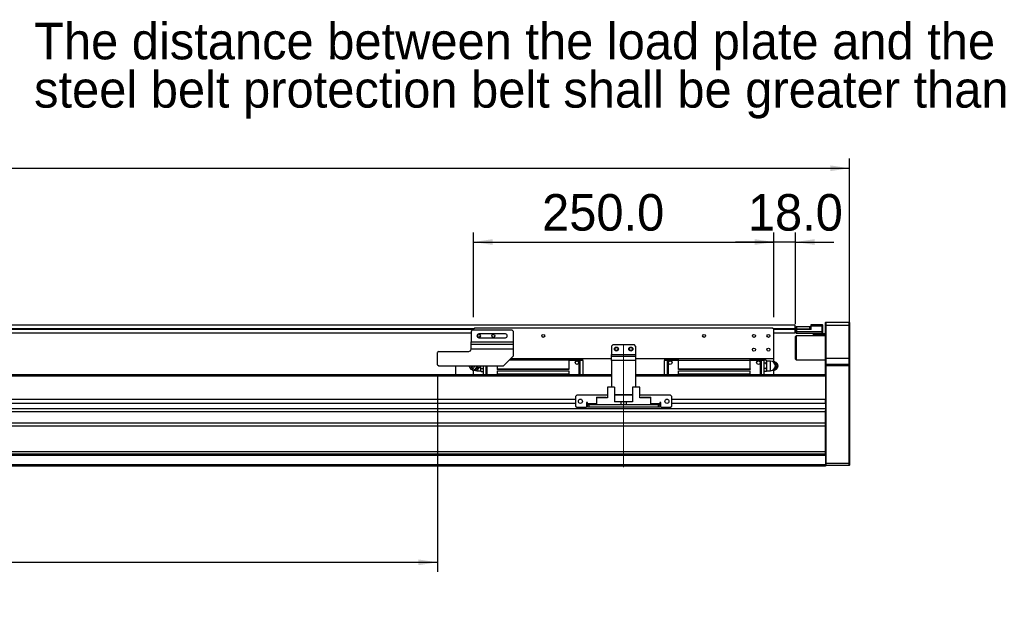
# Model space of a CAD drawing. Header units: millimetres. Extents: x 40 to 3320, y 40 to 2336.
# Tile 8 of 11: x 1656 to 2476, y 1031 to 1533. Entities that reach past the tile are written whole.
import ezdxf

# ---------------------------------------------------------------- set-up
doc = ezdxf.new("R2010")
doc.units = ezdxf.units.MM
doc.header["$LTSCALE"] = 8
doc.linetypes.add('CENTERX2', pattern=[20.32, 12.7, -2.54, 2.54, -2.54])
doc.layers.add('DIMNS', color=7, linetype='Continuous')
doc.styles.add('SLDTEXTSTYLE7', font='txt')
doc.dimstyles.new('SLDDIMSTYLE0', dxfattribs={"dimtxt": 30.4, "dimasz": 16, "dimexe": 0, "dimexo": 0.0625, "dimgap": 7.6, "dimtad": 2, "dimdec": 1, "dimrnd": 1e-09, "dimzin": 4, "dimdsep": 46, "dimtxsty": 'SLDTEXTSTYLE7', "dimsah": 1, "dimcen": 0.09, "dimadec": 0, "dimazin": 1, "dimtfac": 1, "dimtdec": 1, "dimtmove": 0, "dimatfit": 0, "dimfxl": 0, "dimfrac": 2, "dimtolj": 1, "dimtzin": 12, "dimarcsym": 0})
doc.dimstyles.new('SLDDIMSTYLE1', dxfattribs={"dimtxt": 30.4, "dimasz": 16, "dimexe": 0, "dimexo": 0.0625, "dimgap": 7.6, "dimtad": 2, "dimdec": 1, "dimrnd": 1e-09, "dimzin": 4, "dimdsep": 46, "dimtxsty": 'SLDTEXTSTYLE7', "dimsah": 1, "dimcen": 0.09, "dimadec": 0, "dimazin": 1, "dimtfac": 1, "dimtdec": 1, "dimtofl": 0, "dimtmove": 0, "dimatfit": 3, "dimfxl": 0, "dimfrac": 2, "dimtolj": 1, "dimtzin": 12, "dimarcsym": 0})

# ---------------------------------------------------------------- blocks, each defined once
blk = doc.blocks.new('SW_NOTE_4')
at = {"layer": 'DIMNS', "color": 0, "char_height": 30.4, "attachment_point": 1, "style": 'SLDTEXTSTYLE7'}
for s, insert in [('The distance between the load plate and the ', (-929.55, 55.42)), ('steel belt protection belt shall be greater than 4mm', (-929.55, 15.22))]:
    blk.add_mtext(s, dxfattribs=dict(at, insert=insert))
blk = doc.blocks.new('_D_7')
at = {"layer": 'DIMNS'}
for p, q in [((2034.04, 1285.9), (2034.04, 1356.34)), ((2284.04, 1285.9), (2284.04, 1356.34)), ((2034.04, 1348.34), (2284.04, 1348.34))]:
    blk.add_line(p, q, dxfattribs=at)
for points in [[(2034.04, 1348.34), (2050.04, 1345.94), (2050.04, 1350.74)], [(2284.04, 1348.34), (2268.04, 1350.74), (2268.04, 1345.94)]]:
    blk.add_solid(points, dxfattribs=at)
at = {"layer": 'DIMNS', "insert": (2091.12, 1388.23), "char_height": 30.4, "attachment_point": 1, "style": 'SLDTEXTSTYLE7'}
blk.add_mtext('250.0', dxfattribs=at)
blk = doc.blocks.new('_D_8')
at = {"layer": 'DIMNS'}
for p, q in [((231.04, 1255.4), (231.04, 1417.74)), ((2347.04, 1255.4), (2347.04, 1417.74)), ((231.04, 1409.74), (2347.04, 1409.74))]:
    blk.add_line(p, q, dxfattribs=at)
for points in [[(231.04, 1409.74), (247.04, 1407.34), (247.04, 1412.14)], [(2347.04, 1409.74), (2331.04, 1412.14), (2331.04, 1407.34)]]:
    blk.add_solid(points, dxfattribs=at)
at = {"layer": 'DIMNS', "insert": (1210.14, 1449.63), "char_height": 30.4, "attachment_point": 1, "style": 'SLDTEXTSTYLE7'}
blk.add_mtext('2116.0', dxfattribs=at)
blk = doc.blocks.new('_D_9')
at = {"layer": 'DIMNS'}
for p, q in [((2284.04, 1285.9), (2284.04, 1356.34)), ((2302.04, 1279.9), (2302.04, 1356.34)), ((2284.04, 1348.34), (2252.04, 1348.34)), ((2302.04, 1348.34), (2284.04, 1348.34)), ((2302.04, 1348.34), (2334.04, 1348.34))]:
    blk.add_line(p, q, dxfattribs=at)
for points in [[(2284.04, 1348.34), (2268.04, 1350.74), (2268.04, 1345.94)], [(2302.04, 1348.34), (2318.04, 1345.94), (2318.04, 1350.74)]]:
    blk.add_solid(points, dxfattribs=at)
at = {"layer": 'DIMNS', "insert": (2262.42, 1388.23), "char_height": 30.4, "attachment_point": 1, "style": 'SLDTEXTSTYLE7'}
blk.add_mtext('18.0', dxfattribs=at)
blk = doc.blocks.new('_D_12')
at = {"layer": 'DIMNS'}
for p, q in [((544.04, 1239.58), (544.04, 1073.74)), ((2004.04, 1236.08), (2004.04, 1073.74)), ((544.04, 1081.74), (2004.04, 1081.74))]:
    blk.add_line(p, q, dxfattribs=at)
for points in [[(544.04, 1081.74), (560.04, 1079.34), (560.04, 1084.14)], [(2004.04, 1081.74), (1988.04, 1084.14), (1988.04, 1079.34)]]:
    blk.add_solid(points, dxfattribs=at)
at = {"layer": 'DIMNS', "char_height": 30.4, "attachment_point": 1, "style": 'SLDTEXTSTYLE7'}
for s, insert in [('Stroke T=', (1145.76, 1121.63)), ('1460.0', (1321.36, 1121.63))]:
    blk.add_mtext(s, dxfattribs=dict(at, insert=insert))

msp = doc.modelspace()

# ---------------------------------------------------------------- linework, layer by layer
at = {"color": 7, "linetype": 'Continuous', "lineweight": 25}
for p, q in [((2301.5450232, 1279.0942092), (275.5450003, 1279.0942092)), ((2301.5450232, 1279.0942092), (2301.5450232, 1276.0942105)), ((2315.0449984, 1278.2442097), (2315.0449984, 1279.7442127)), ((2315.0449984, 1279.7442127), (2324.2449753, 1279.7442127)), ((2324.2449753, 1278.2442097), (2324.2449753, 1279.7442127)), ((2324.5450251, 1279.4442151), (2324.2449753, 1279.7442127)), ((2324.5450251, 1279.4442151), (2324.5450251, 1278.2442097)), ((2327.3450129, 1281.7442093), (2327.0449631, 1281.4442117)), ((2327.0449631, 1278.7442107), (2327.0449631, 1281.4442117)), ((2327.3450129, 1281.7442093), (2327.3450129, 1278.7442107)), ((2327.3450129, 1281.7442093), (2346.7450134, 1281.7442093)), ((2346.7450134, 1278.7442107), (2346.7450134, 1281.7442093)), ((2346.7450134, 1281.7442093), (2347.044944, 1281.4442117)), ((2347.044944, 1281.4442117), (2347.044944, 1278.7442107)), ((2032.045006, 1272.5942109), (551.04497, 1272.5942109)), ((2033.0449335, 1275.2442111), (2032.045006, 1274.244209)), ((2032.045006, 1274.244209), (2032.045006, 1265.2442131)), ((2033.0449335, 1275.2442111), (2066.0449259, 1275.2442111)), ((2035.045027, 1276.7442141), (2034.0449802, 1275.7442121)), ((2034.0449802, 1275.2442111), (2034.0449802, 1275.7442121)), ((2283.0449335, 1276.7442141), (2035.045027, 1276.7442141)), ((2060.5449669, 1271.8442131), (2038.5450117, 1271.8442131)), ((2067.0449726, 1274.244209), (2066.0449259, 1275.2442111)), ((2067.0449726, 1274.244209), (2067.0449726, 1265.2442131)), ((2284.0449802, 1275.7442121), (2283.0449335, 1276.7442141)), ((2284.0449802, 1251.2442109), (2284.0449802, 1275.7442121)), ((2301.5450232, 1272.5942109), (2284.0449802, 1272.5942109)), ((2301.5450232, 1276.0942105), (2301.5450232, 1275.5942095)), ((2301.5450232, 1275.9442155), (2302.5449507, 1275.9442155)), ((2301.5450232, 1275.7442121), (2302.8450005, 1275.7442121)), ((2301.5450232, 1275.5942095), (2301.5450232, 1272.5942109)), ((2302.5449507, 1275.9442155), (2302.5449507, 1277.9442121)), ((2302.5449507, 1277.9442121), (2303.0450336, 1277.9442121)), ((2303.0450336, 1275.9442155), (2302.5449507, 1275.9442155)), ((2302.5449507, 1275.4442144), (2302.8450005, 1275.7442121)), ((2302.5449507, 1273.7442155), (2302.5449507, 1275.4442144)), ((2302.5449507, 1275.4442144), (2302.8450005, 1275.4442144)), ((2302.5449507, 1273.7442155), (2302.8450005, 1273.7442155)), ((2302.5449507, 1272.5442101), (2302.5449507, 1273.7442155)), ((2302.5449507, 1272.5442101), (2302.8450005, 1272.2442124)), ((2302.8450005, 1275.4442144), (2302.8450005, 1275.7442121)), ((2302.8450005, 1275.7442121), (2315.0449984, 1275.7442121)), ((2302.8450005, 1275.4442144), (2302.8450005, 1273.7442155)), ((2315.0449984, 1275.4442144), (2302.8450005, 1275.4442144)), ((2302.8450005, 1273.7442155), (2302.8450005, 1272.2442124)), ((2302.8450005, 1273.7442155), (2324.2449753, 1273.7442155)), ((2324.2449753, 1272.2442124), (2302.8450005, 1272.2442124)), ((2303.0450336, 1277.9442121), (2303.0450336, 1275.9442155)), ((2303.0450336, 1277.9442121), (2314.0449516, 1277.9442121)), ((2303.0450336, 1275.9442155), (2314.0449516, 1275.9442155)), ((2314.0449516, 1275.9442155), (2314.0449516, 1277.9442121)), ((2314.0449516, 1277.9442121), (2314.5450346, 1277.9442121)), ((2314.5450346, 1275.9442155), (2314.0449516, 1275.9442155)), ((2314.5450346, 1277.9442121), (2314.5450346, 1275.9442155)), ((2314.5450346, 1275.7442121), (2314.5450346, 1275.9442155)), ((2315.0449984, 1275.4442144), (2315.0449984, 1278.2442097)), ((2324.2449753, 1278.2442097), (2315.0449984, 1278.2442097)), ((2317.0449726, 1271.2442104), (2317.0449726, 1272.2442124)), ((2327.0449631, 1271.2442104), (2317.0449726, 1271.2442104)), ((2317.0449726, 1270.2442158), (2317.0449726, 1271.2442104)), ((2324.2449753, 1273.7442155), (2324.2449753, 1278.2442097)), ((2324.5450251, 1278.2442097), (2324.2449753, 1278.2442097)), ((2324.2449753, 1272.2442124), (2324.2449753, 1273.7442155)), ((2324.2449753, 1273.7442155), (2324.5450251, 1273.7442155)), ((2324.2449753, 1272.2442124), (2324.5450251, 1272.5442101)), ((2324.2449753, 1272.2442124), (2327.0449631, 1272.2442124)), ((2324.5450251, 1278.2442097), (2324.5450251, 1273.7442155)), ((2324.5450251, 1273.7442155), (2324.5450251, 1272.5442101)), ((2327.3450129, 1278.7442107), (2327.0449631, 1278.7442107)), ((2327.0449631, 1251.7442119), (2327.0449631, 1278.7442107)), ((2327.3450129, 1278.7442107), (2327.3450129, 1251.7442119)), ((2346.7450134, 1278.7442107), (2327.3450129, 1278.7442107)), ((2346.7450134, 1251.7442119), (2346.7450134, 1278.7442107)), ((2346.7450134, 1278.7442107), (2347.044944, 1278.7442107)), ((2347.044944, 1278.7442107), (2347.044944, 1251.7442119)), ((2032.045006, 1265.2442131), (2067.0449726, 1265.2442131)), ((2032.045006, 1263.2511679), (2032.045006, 1265.2442131)), ((2032.045006, 1263.2511679), (2067.0449726, 1263.2511679)), ((2032.045006, 1259.265085), (2032.045006, 1263.2511679)), ((2038.5450117, 1268.6442111), (2060.5449669, 1268.6442111)), ((2067.0449726, 1265.2442131), (2067.0449726, 1263.2511679)), ((2067.0449726, 1263.2511679), (2067.0449726, 1259.265085)), ((2150.0449173, 1262.7442155), (2149.0449898, 1261.7442135)), ((2168.044924, 1262.7442155), (2150.0449173, 1262.7442155)), ((2169.0449707, 1261.7442135), (2168.044924, 1262.7442155)), ((2302.5449507, 1270.2442158), (2302.0449869, 1269.7442148)), ((2302.0449869, 1262.624589), (2302.0449869, 1269.7442148)), ((2302.0449869, 1250.7442136), (2302.0449869, 1262.624589)), ((2327.0449631, 1270.2442158), (2302.5449507, 1270.2442158)), ((2302.5449507, 1270.2442158), (2302.5449507, 1262.7498705)), ((2302.5449507, 1262.7498705), (2302.5449507, 1250.2442126)), ((2005.0449364, 1257.2442118), (2004.0450089, 1256.2442098)), ((2004.0450089, 1246.2442119), (2004.0450089, 1256.2442098)), ((2005.0449364, 1257.2442118), (2030.0450317, 1257.2442118)), ((2032.045006, 1259.265085), (2032.045006, 1259.2442159)), ((2067.0449726, 1259.265085), (2032.045006, 1259.265085)), ((2067.0449726, 1259.265085), (2067.0449726, 1253.2442112)), ((2149.0449898, 1261.7442135), (2149.0449898, 1254.7442105)), ((2149.0449898, 1254.7442105), (2169.0449707, 1254.7442105)), ((2149.0449898, 1253.2442112), (2149.0449898, 1254.7442105)), ((2169.0449707, 1261.7442135), (2169.0449707, 1254.7442105)), ((2169.0449707, 1254.7442105), (2169.0449707, 1253.2442112)), ((2004.0450089, 1246.2442119), (2005.0449364, 1245.2442136)), ((2059.0449564, 1245.2442136), (2067.0449726, 1253.2442112)), ((2113.4449236, 1249.9342125), (2063.7350075, 1249.9342125)), ((2149.0449898, 1251.2442109), (2065.0449984, 1251.2442109)), ((2113.4449236, 1251.2442109), (2113.4449236, 1249.9342125)), ((2122.0449202, 1250.8442115), (2113.4449236, 1250.8442115)), ((2113.4449236, 1249.9342125), (2113.4449236, 1242.8442139)), ((2122.0449202, 1249.8442132), (2113.4449236, 1249.8442132)), ((2122.5450031, 1250.3442105), (2122.0449202, 1250.8442115)), ((2122.0449202, 1249.8442132), (2122.5450031, 1250.3442105)), ((2122.0449202, 1237.7442133), (2122.0449202, 1249.8442132)), ((2122.5450031, 1250.8442115), (2122.5450031, 1250.3442105)), ((2122.5450031, 1250.8442115), (2125.0449411, 1250.8442115)), ((2122.5450031, 1250.3442105), (2122.5450031, 1249.8442132)), ((2122.5450031, 1249.8442132), (2122.5450031, 1237.7442133)), ((2125.0449411, 1249.8442132), (2122.5450031, 1249.8442132)), ((2125.0449411, 1249.8442132), (2125.0449411, 1250.8442115)), ((2125.0449411, 1249.8442132), (2125.0449411, 1237.7442133)), ((2149.0449898, 1249.7442115), (2149.0449898, 1253.2442112)), ((2149.0449898, 1253.2442112), (2169.0449707, 1253.2442112)), ((2169.0449707, 1249.7442115), (2149.0449898, 1249.7442115)), ((2149.0449898, 1249.7442115), (2149.0449898, 1227.6442137)), ((2169.0449707, 1253.2442112), (2169.0449707, 1249.7442115)), ((2284.0449802, 1251.2442109), (2169.0449707, 1251.2442109)), ((2169.0449707, 1249.7442115), (2169.0449707, 1227.6442137)), ((2193.0450193, 1250.8442115), (2195.5449574, 1250.8442115)), ((2193.0450193, 1250.8442115), (2193.0450193, 1249.8442132)), ((2195.5449574, 1249.8442132), (2193.0450193, 1249.8442132)), ((2193.0450193, 1237.7442133), (2193.0450193, 1249.8442132)), ((2195.5449574, 1250.3442105), (2195.5449574, 1250.8442115)), ((2196.0449211, 1250.8442115), (2195.5449574, 1250.3442105)), ((2195.5449574, 1249.8442132), (2195.5449574, 1250.3442105)), ((2195.5449574, 1250.3442105), (2196.0449211, 1249.8442132)), ((2195.5449574, 1237.7442133), (2195.5449574, 1249.8442132)), ((2204.6449177, 1250.8442115), (2196.0449211, 1250.8442115)), ((2196.0449211, 1249.8442132), (2196.0449211, 1237.7442133)), ((2204.6449177, 1249.8442132), (2196.0449211, 1249.8442132)), ((2204.6449177, 1249.9342125), (2204.6449177, 1251.2442109)), ((2204.6449177, 1242.8442139), (2204.6449177, 1249.9342125)), ((2204.6449177, 1249.9342125), (2264.4449465, 1249.9342125)), ((2264.4449465, 1249.9342125), (2264.4449465, 1251.2442109)), ((2273.044943, 1250.8442115), (2264.4449465, 1250.8442115)), ((2264.4449465, 1242.8442139), (2264.4449465, 1249.9342125)), ((2273.044943, 1249.8442132), (2264.4449465, 1249.8442132)), ((2273.545026, 1250.3442105), (2273.044943, 1250.8442115)), ((2273.044943, 1249.8442132), (2273.545026, 1250.3442105)), ((2273.044943, 1237.7442133), (2273.044943, 1249.8442132)), ((2273.545026, 1250.8442115), (2273.545026, 1250.3442105)), ((2273.545026, 1250.8442115), (2276.044964, 1250.8442115)), ((2273.545026, 1250.3442105), (2273.545026, 1249.8442132)), ((2276.044964, 1249.8442132), (2273.545026, 1249.8442132)), ((2273.545026, 1249.8442132), (2273.545026, 1237.7442133)), ((2276.044964, 1249.8442132), (2276.044964, 1250.8442115)), ((2277.5461666, 1249.8630148), (2276.044964, 1249.8630148)), ((2276.044964, 1237.7442133), (2276.044964, 1249.8442132)), ((2277.5461666, 1247.5536142), (2276.044964, 1247.5536142)), ((2278.0449383, 1249.3642133), (2277.5461666, 1249.8630148)), ((2277.5461666, 1249.8630148), (2278.0449383, 1249.2018726)), ((2278.0449383, 1248.2147564), (2277.5461666, 1247.5536142)), ((2277.5461666, 1247.5536142), (2278.0449383, 1246.2313298)), ((2278.0449383, 1249.2018726), (2278.0449383, 1249.3642133)), ((2281.345009, 1249.2442105), (2278.0449383, 1249.2442105)), ((2278.0449383, 1249.2018726), (2278.0449383, 1248.7083126)), ((2278.0449383, 1248.7083126), (2278.0449383, 1248.2147564)), ((2278.0449383, 1248.2147564), (2278.0449383, 1246.2313298)), ((2278.0449383, 1246.2313298), (2278.0449383, 1245.2442136)), ((2284.5293276, 1248.7442132), (2283.1480495, 1248.7442132)), ((2284.0449802, 1248.7442132), (2284.0449802, 1251.2442109)), ((2284.9380962, 1248.7442132), (2284.5293276, 1248.7442132)), ((2287.2049801, 1246.6848765), (2286.8481867, 1247.2055752)), ((2302.0449869, 1250.7442136), (2302.5449507, 1250.2442126)), ((2302.5449507, 1250.2442126), (2327.0449631, 1250.2442126)), ((2327.3450129, 1251.7442119), (2327.0449631, 1251.7442119)), ((2327.0449631, 1246.4442116), (2327.0449631, 1251.7442119)), ((2327.3450129, 1246.7442129), (2327.0449631, 1246.4442116)), ((2327.0449631, 1245.2442136), (2327.0449631, 1246.4442116)), ((2327.3450129, 1251.7442119), (2327.3450129, 1246.7442129)), ((2327.3450129, 1251.7442119), (2346.7450134, 1251.7442119)), ((2327.3450129, 1246.7442129), (2327.3450129, 1245.2442136)), ((2327.3450129, 1246.7442129), (2346.7450134, 1246.7442129)), ((2346.7450134, 1246.7442129), (2346.7450134, 1251.7442119)), ((2347.044944, 1251.7442119), (2346.7450134, 1251.7442119)), ((2346.7450134, 1245.2442136), (2346.7450134, 1246.7442129)), ((2347.044944, 1246.4442116), (2346.7450134, 1246.7442129)), ((2347.044944, 1251.7442119), (2347.044944, 1246.4442116)), ((2347.044944, 1246.4442116), (2347.044944, 1245.2442136)), ((2005.0449364, 1245.2442136), (2059.0449564, 1245.2442136)), ((2019.0449945, 1245.2442136), (2019.0449945, 1237.7442133)), ((2030.8849804, 1243.8035507), (2031.2417738, 1243.2828483)), ((2034.0449802, 1237.7442133), (2034.0449802, 1241.744214)), ((2036.7449514, 1241.2442129), (2040.0450222, 1241.2442129)), ((2036.8753664, 1241.744214), (2037.3309843, 1241.744214)), ((2040.0450222, 1244.2570936), (2040.0450222, 1245.2442136)), ((2040.5437939, 1242.9348093), (2040.0450222, 1244.2570936)), ((2040.0450222, 1242.2736708), (2040.0450222, 1244.2570936)), ((2040.0450222, 1242.2736708), (2040.5437939, 1242.9348093)), ((2040.0450222, 1241.7801109), (2040.0450222, 1242.2736708)), ((2040.0450222, 1241.2865509), (2040.0450222, 1241.7801109)), ((2040.5437939, 1240.6254087), (2040.0450222, 1241.2865509)), ((2040.0450222, 1241.1242139), (2040.0450222, 1241.2865509)), ((2040.0450222, 1241.1242139), (2040.5437939, 1240.6254087)), ((2040.5437939, 1242.9348093), (2042.0449965, 1242.9348093)), ((2040.5437939, 1240.6254087), (2042.0449965, 1240.6254087)), ((2042.0449965, 1245.2442136), (2042.0449965, 1237.7442133)), ((2044.5449345, 1237.7442133), (2044.5449345, 1245.2442136)), ((2045.0450174, 1245.2442136), (2045.0450174, 1237.7442133)), ((2053.645014, 1245.2442136), (2053.645014, 1242.8442139)), ((2053.645014, 1242.8442139), (2113.4449236, 1242.8442139)), ((2053.645014, 1242.8442139), (2053.645014, 1242.3442129)), ((2113.4449236, 1242.3442129), (2053.645014, 1242.3442129)), ((2053.645014, 1241.1442112), (2053.645014, 1238.3142125)), ((2053.645014, 1241.1442112), (2113.4449236, 1241.1442112)), ((2113.4449236, 1238.3142125), (2053.645014, 1238.3142125)), ((2053.645014, 1238.3142125), (2053.645014, 1237.7442133)), ((2113.4449236, 1242.8442139), (2113.4449236, 1242.3442129)), ((2113.4449236, 1241.1442112), (2113.4449236, 1238.3142125)), ((2113.4449236, 1238.3142125), (2113.4449236, 1237.7442133)), ((2204.6449177, 1242.3442129), (2204.6449177, 1242.8442139)), ((2204.6449177, 1242.8442139), (2264.4449465, 1242.8442139)), ((2264.4449465, 1242.3442129), (2204.6449177, 1242.3442129)), ((2204.6449177, 1238.3142125), (2204.6449177, 1241.1442112)), ((2204.6449177, 1241.1442112), (2264.4449465, 1241.1442112)), ((2204.6449177, 1237.7442133), (2204.6449177, 1238.3142125)), ((2264.4449465, 1238.3142125), (2204.6449177, 1238.3142125)), ((2264.4449465, 1242.8442139), (2264.4449465, 1242.3442129)), ((2264.4449465, 1238.3142125), (2264.4449465, 1241.1442112)), ((2264.4449465, 1237.7442133), (2264.4449465, 1238.3142125)), ((2277.5461666, 1242.9348093), (2276.044964, 1242.9348093)), ((2277.5461666, 1240.6254087), (2276.044964, 1240.6254087)), ((2278.0449383, 1244.2570936), (2277.5461666, 1242.9348093)), ((2277.5461666, 1242.9348093), (2278.0449383, 1242.2736708)), ((2278.0449383, 1241.2865509), (2277.5461666, 1240.6254087)), ((2277.5461666, 1240.6254087), (2278.0449383, 1241.1242139)), ((2278.0449383, 1245.2442136), (2278.0449383, 1244.2570936)), ((2278.0449383, 1244.2570936), (2278.0449383, 1242.2736708)), ((2278.0449383, 1242.2736708), (2278.0449383, 1241.7801109)), ((2278.0449383, 1241.7801109), (2278.0449383, 1241.2865509)), ((2278.0449383, 1241.2865509), (2278.0449383, 1241.1242139)), ((2278.0449383, 1241.2442129), (2281.345009, 1241.2442129)), ((2284.0449802, 1237.7442133), (2284.0449802, 1241.744214)), ((2284.9380962, 1241.744214), (2284.5293276, 1241.744214)), ((2286.8003838, 1245.2442136), (2286.4142649, 1245.2442136)), ((2286.8481867, 1243.2828483), (2287.2049801, 1243.8035507)), ((2327.3450129, 1245.2442136), (2327.0449631, 1245.2442136)), ((2327.0449631, 1237.4583569), (2327.0449631, 1245.2442136)), ((2327.3450129, 1245.2442136), (2327.3450129, 1164.2442115)), ((2346.7450134, 1245.2442136), (2327.3450129, 1245.2442136)), ((2346.7450134, 1164.2442115), (2346.7450134, 1245.2442136)), ((2347.044944, 1245.2442136), (2346.7450134, 1245.2442136)), ((2347.044944, 1245.2442136), (2347.044944, 1164.368476)), ((2149.0449898, 1237.7442133), (429.0449612, 1237.7442133)), ((2327.0449631, 1237.7442133), (2169.0449707, 1237.7442133)), ((2327.0449631, 1237.4583569), (2327.0449631, 1236.7442113)), ((2327.0449631, 1236.7442113), (2327.0449631, 1217.2442127)), ((2145.545005, 1227.6442137), (2145.545005, 1218.744212)), ((2151.5449278, 1227.6442137), (2145.545005, 1227.6442137)), ((2151.5449278, 1227.6442137), (2151.5449278, 1215.2442124)), ((2166.5450327, 1227.6442137), (2166.5450327, 1215.2442124)), ((2172.5449554, 1227.6442137), (2166.5450327, 1227.6442137)), ((2172.5449554, 1218.744212), (2172.5449554, 1227.6442137)), ((2119.0450184, 1217.2442127), (459.0449624, 1217.2442127)), ((2119.0450184, 1213.8442129), (459.0449624, 1213.8442129)), ((2120.0449459, 1220.7442124), (2119.0450184, 1219.7442122)), ((2119.0450184, 1219.7442122), (2119.0450184, 1211.7442128)), ((2145.545005, 1220.7442124), (2120.0449459, 1220.7442124)), ((2123.8449804, 1217.2442127), (2122.2449533, 1217.2442127)), ((2129.0450089, 1214.7442114), (2128.0449621, 1214.7442114)), ((2128.0449621, 1214.7442114), (2128.0449621, 1210.7442126)), ((2129.0450089, 1213.8442129), (2128.0449621, 1213.8442129)), ((2129.0450089, 1213.7442131), (2129.0450089, 1214.7442114)), ((2129.0450089, 1213.7442131), (2129.0450089, 1212.7442129)), ((2136.3450281, 1219.2442131), (2144.1450111, 1219.2442131)), ((2136.3450281, 1219.2442131), (2136.3450281, 1218.744212)), ((2136.3450281, 1218.744212), (2136.3450281, 1212.7442129)), ((2145.545005, 1218.744212), (2136.3450281, 1218.744212)), ((2144.6449749, 1218.744212), (2144.1450111, 1219.2442131)), ((2166.5450327, 1221.2442115), (2151.5449278, 1221.2442115)), ((2166.5450327, 1220.7442124), (2151.5449278, 1220.7442124)), ((2157.045006, 1215.2442124), (2151.5449278, 1215.2442124)), ((2157.045006, 1212.7442129), (2157.045006, 1215.2442124)), ((2159.0449802, 1215.2442124), (2157.045006, 1215.2442124)), ((2159.0449802, 1215.2442124), (2159.0449802, 1212.7442129)), ((2161.0449545, 1215.2442124), (2159.0449802, 1215.2442124)), ((2161.0449545, 1215.2442124), (2161.0449545, 1212.7442129)), ((2166.5450327, 1215.2442124), (2161.0449545, 1215.2442124)), ((2198.0450146, 1220.7442124), (2172.5449554, 1220.7442124)), ((2181.7449324, 1218.744212), (2172.5449554, 1218.744212)), ((2173.9449493, 1219.2442131), (2173.4449856, 1218.744212)), ((2173.9449493, 1219.2442131), (2181.7449324, 1219.2442131)), ((2181.7449324, 1218.744212), (2181.7449324, 1219.2442131)), ((2181.7449324, 1212.7442129), (2181.7449324, 1218.744212)), ((2190.0449984, 1214.7442114), (2189.0449516, 1214.7442114)), ((2189.0449516, 1214.7442114), (2189.0449516, 1213.7442131)), ((2190.0449984, 1213.8442129), (2189.0449516, 1213.8442129)), ((2189.0449516, 1212.7442129), (2189.0449516, 1213.7442131)), ((2190.0449984, 1210.7442126), (2190.0449984, 1214.7442114)), ((2195.8450071, 1217.2442127), (2194.2449801, 1217.2442127)), ((2199.0449421, 1219.7442122), (2198.0450146, 1220.7442124)), ((2199.0449421, 1211.7442128), (2199.0449421, 1219.7442122)), ((2327.0449631, 1217.2442127), (2199.0449421, 1217.2442127)), ((2327.0449631, 1213.8442129), (2199.0449421, 1213.8442129)), ((2327.0449631, 1213.8442129), (2327.0449631, 1217.2442127)), ((2327.0449631, 1213.8442129), (2327.0449631, 1209.5092342)), ((2327.0449631, 1209.5092342), (251.0449879, 1209.5092342)), ((2327.0449631, 1207.0517775), (251.0449879, 1207.0517775)), ((2119.0450184, 1211.7442128), (2120.0449459, 1210.7442126)), ((2120.0449459, 1210.7442126), (2128.0449621, 1210.7442126)), ((2129.0450089, 1210.7442126), (2129.0450089, 1212.7442129)), ((2129.0450089, 1212.7442129), (2130.0449364, 1212.7442129)), ((2130.0449364, 1210.7442126), (2129.0450089, 1210.7442126)), ((2130.0449364, 1212.7442129), (2130.0449364, 1210.7442126)), ((2188.0450241, 1212.7442129), (2130.0449364, 1212.7442129)), ((2188.0450241, 1210.7442126), (2130.0449364, 1210.7442126)), ((2188.0450241, 1210.7442126), (2188.0450241, 1212.7442129)), ((2188.0450241, 1212.7442129), (2189.0449516, 1212.7442129)), ((2189.0449516, 1210.7442126), (2188.0450241, 1210.7442126)), ((2189.0449516, 1212.7442129), (2189.0449516, 1210.7442126)), ((2190.0449984, 1210.7442126), (2198.0450146, 1210.7442126)), ((2198.0450146, 1210.7442126), (2199.0449421, 1211.7442128)), ((2327.0449631, 1209.5092342), (2327.0449631, 1208.2015641)), ((2327.0449631, 1171.044213), (2327.0449631, 1208.2015641)), ((2327.0449631, 1197.6399671), (251.0449879, 1197.6399671)), ((2327.0449631, 1195.1825111), (251.0449879, 1195.1825111)), ((2327.0449631, 1173.7442121), (251.0449879, 1173.7442121)), ((2327.0449631, 1171.7442118), (251.0449879, 1171.7442118)), ((2327.0449631, 1170.7442116), (251.0449879, 1170.7442116)), ((2327.0449631, 1171.044213), (2327.0449631, 1170.7442116)), ((2327.0449631, 1170.7442116), (2327.0449631, 1162.7442122)), ((2327.0449631, 1164.368476), (2327.3450129, 1164.2442115)), ((2327.3450129, 1164.2442115), (2346.7450134, 1164.2442115)), ((2327.3450129, 1164.2442115), (2327.3450129, 1162.244213)), ((2347.044944, 1164.368476), (2346.7450134, 1164.2442115)), ((2346.7450134, 1162.244213), (2346.7450134, 1164.2442115)), ((2347.044944, 1164.368476), (2347.044944, 1162.5442125)), ((2327.0449631, 1162.7442122), (251.0449879, 1162.7442122)), ((2327.0449631, 1161.744212), (251.0449879, 1161.744212)), ((2327.0449631, 1162.7442122), (2327.0449631, 1161.744212)), ((2327.0449631, 1162.5442125), (2327.3450129, 1162.244213)), ((2346.7450134, 1162.244213), (2327.3450129, 1162.244213)), ((2347.044944, 1162.5442125), (2346.7450134, 1162.244213))]:
    msp.add_line(p, q, dxfattribs=at)
at = {"color": 8, "linetype": 'Continuous', "lineweight": 25}
for p, q in [((2034.3949787, 1276.0942105), (543.6949722, 1276.0942105)), ((2034.0449802, 1275.5942095), (544.0449707, 1275.5942095)), ((2301.5450232, 1276.0942105), (2283.6949818, 1276.0942105)), ((2301.5450232, 1275.5942095), (2284.0449802, 1275.5942095)), ((2281.345009, 1241.2442129), (2281.345009, 1249.2442105)), ((2036.7449514, 1241.6794647), (2036.7449514, 1241.2442129)), ((2149.0449898, 1236.7442113), (429.0449612, 1236.7442113)), ((2327.0449631, 1236.7442113), (2169.0449707, 1236.7442113)), ((2136.3450281, 1213.7442131), (2129.0450089, 1213.7442131)), ((2189.0449516, 1213.7442131), (2181.7449324, 1213.7442131))]:
    msp.add_line(p, q, dxfattribs=at)
at = {"color": 7, "linetype": 'Continuous', "lineweight": 25, "flags": 128}
for points in [[(2287.6449816, 1245.2442136), (2287.4739162, 1246.1718072), (2287.2049801, 1246.6848765)], [(2287.2049801, 1243.8035507), (2287.4739162, 1244.31662), (2287.6449816, 1245.2442136)]]:
    msp.add_lwpolyline(points, dxfattribs=at)
at = {"color": 7, "linetype": 'Continuous', "lineweight": 25}
for centre, radius in [((2038.5449755, 1270.2442122), 1.25), ((2050.5449755, 1270.2442122), 1.25), ((2092.0449755, 1270.2442122), 1.25), ((2226.0449755, 1270.2442122), 1.25), ((2267.5449755, 1270.2442122), 1.25), ((2279.5449755, 1270.2442122), 1.25), ((2153.0449755, 1259.2442122), 1.7), ((2153.0449755, 1259.2442122), 1.25), ((2165.0449755, 1259.2442122), 1.7), ((2165.0449755, 1259.2442122), 1.25), ((2267.5449755, 1258.7442122), 1.25), ((2279.5449755, 1258.7442122), 1.25), ((2120.2449755, 1247.9442122), 1.5), ((2197.8449755, 1247.9442122), 1.5), ((2271.2449755, 1247.9442122), 1.5), ((2123.0449755, 1215.7442122), 1.7), ((2195.0449755, 1215.7442122), 1.7)]:
    msp.add_circle(centre, radius, dxfattribs=at)
for centre, radius, start, end in [((2038.5449755, 1270.2442122), 1.6, 90, 270), ((2060.5449755, 1270.2442122), 1.6, 270, 90), ((2030.0449755, 1259.2442122), 2, 270, 0), ((2281.3449755, 1245.2442122), 4, 0, 90), ((2281.9973963, 1245.2442117), 3.5755857, 306.7240639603, 53.2759360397), ((2284.1800937, 1245.3211162), 3.2680246, 358.6516011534, 71.7115765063), ((2032.692372, 1245.1073442), 2.251557, 176.5149118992, 3.4850881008), ((2033.7317244, 1245.02408), 3.0383782, 214.9652385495, 4.1547771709), ((2032.692372, 1245.1957543), 1.0368829, 177.3212757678, 2.6787242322), ((2033.7024299, 1245.2442122), 3.3, 269.9999999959, 0), ((2036.7449755, 1245.2442122), 4, 242.6870994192, 270), ((2281.3449755, 1245.2442122), 4, 270, 0), ((2284.1768032, 1245.1683513), 3.2712899, 289.108432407, 1.3288269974)]:
    msp.add_arc(centre, radius, start, end, dxfattribs=at)
at = {"color": 8, "linetype": 'Continuous', "lineweight": 25}
msp.add_arc((2034.3127725, 1245.1768439), 2.9538919, 293.2228775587, 1.3068637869, dxfattribs=at)
at = {"color": 7, "linetype": 'Continuous', "lineweight": 25}
for points, knots in [([(2286.4142649, 1245.2442136), (2286.0508225, 1245.7529516), (2285.4289454, 1246.6234405), (2284.8304884, 1247.8684253), (2284.6194171, 1248.4822291), (2284.5293276, 1248.7442132)], [0, 0, 0, 0, 0.4463129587, 0.7636749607, 1, 1, 1, 1]), ([(2284.9380962, 1248.7442132), (2285.2233228, 1248.359579), (2285.705632, 1247.7091744), (2286.3376525, 1246.5741901), (2286.6163498, 1245.8105108), (2286.7656844, 1245.3509881), (2286.8003838, 1245.2442136)], [0, 0, 0, 0, 0.3444474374, 0.5824499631, 0.9029782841, 1, 1, 1, 1]), ([(2032.8598015, 1242.1403166), (2032.8605167, 1242.1392734), (2032.9553305, 1242.0009655), (2033.0539694, 1241.8721037), (2033.1518642, 1241.744214)], [0, 0, 0, 0, 0.0075430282, 1, 1, 1, 1]), ([(2033.1518642, 1241.744214), (2033.4635708, 1241.744214), (2033.9868568, 1241.744214), (2034.975357, 1241.744214), (2035.9353004, 1241.744214), (2036.5647732, 1241.744214), (2036.8753664, 1241.744214)], [0, 0, 0, 0, 0.3312851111, 0.5561539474, 0.7809983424, 1, 1, 1, 1]), ([(2036.8753664, 1241.744214), (2036.9847852, 1242.0974689), (2037.1673321, 1242.6868149), (2037.6059666, 1243.6235843), (2038.1396967, 1244.4550575), (2038.5276553, 1244.9677827), (2038.7368195, 1245.2442136)], [0, 0, 0, 0, 0.3204904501, 0.5346840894, 0.749129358, 1, 1, 1, 1]), ([(2039.2162792, 1245.2442136), (2039.0405594, 1244.750779), (2038.7398965, 1243.9064947), (2038.0035478, 1242.6589037), (2037.5426751, 1242.0321146), (2037.3309843, 1241.744214)], [0, 0, 0, 0, 0.4319482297, 0.7390789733, 1, 1, 1, 1]), ([(2283.2010977, 1241.744214), (2283.2758736, 1241.744214), (2283.70388, 1241.744214), (2284.1561076, 1241.744214), (2284.5293276, 1241.744214)], [0, 0, 0, 0, 0.1747075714, 1, 1, 1, 1]), ([(2284.5293276, 1241.744214), (2284.7082323, 1242.239489), (2285.0180497, 1243.0971794), (2285.7543293, 1244.3415394), (2286.2122433, 1244.9678841), (2286.4142649, 1245.2442136)], [0, 0, 0, 0, 0.4330047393, 0.7498541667, 1, 1, 1, 1]), ([(2286.8003838, 1245.2442136), (2286.6760199, 1244.8624317), (2286.466009, 1244.2177241), (2285.9133673, 1243.1124055), (2285.3791079, 1242.3377159), (2285.0348022, 1241.8743583), (2284.9380962, 1241.744214)], [0, 0, 0, 0, 0.3434852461, 0.5800368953, 0.8820439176, 1, 1, 1, 1])]:
    msp.add_open_spline(points, degree=3, knots=knots, dxfattribs=at)
at = {"layer": 'DIMNS', "linetype": 'CENTERX2', "lineweight": 18}
msp.add_line((2159.0449755, 1160.9442122), (2159.0449755, 1270.5442122), dxfattribs=at)

# ---------------------------------------------------------------- block references
at = {"layer": 'DIMNS'}
msp.add_blockref('SW_NOTE_4', (2597.7642015, 1475.373676), dxfattribs=at)

# ---------------------------------------------------------------- dimensions: what is measured, and where the dimension line sits
for base, p1, p2, dimstyle, picture, middle in [((2347.0449755, 1409.7442122), (231.0449755, 1245.2442122), (2347.0449755, 1245.2442122), 'SLDDIMSTYLE1', '_D_8', (1269.5448019, 1409.7442122)), ((2284.0449755, 1348.3422041), (2034.0449755, 1275.7442122), (2284.0449755, 1275.7442122), 'SLDDIMSTYLE1', '_D_7', (2139.5448019, 1348.3422041)), ((2284.0449755, 1348.3422041), (2302.0449755, 1269.7442122), (2284.0449755, 1275.7442122), 'SLDDIMSTYLE0', '_D_9', (2299.8683855, 1348.3422041))]:
    dim = msp.add_linear_dim(base=base, p1=p1, p2=p2, dimstyle=dimstyle, dxfattribs=at)
    dim.commit()
    dim.dimension.update_dxf_attribs({"geometry": picture, "text_midpoint": middle, "dimtype": 160})
dim = msp.add_linear_dim(base=(2004.0449755, 1081.7442122), p1=(544.0449755, 1249.7442122), p2=(2004.0449755, 1246.2442122), text='Stroke T=<>', dimstyle='SLDDIMSTYLE1', dxfattribs=at)
dim.commit()
dim.dimension.update_dxf_attribs({"geometry": '_D_12', "text_midpoint": (1292.9682908, 1081.7442122), "dimtype": 160})

doc.saveas('drawing.dxf')
